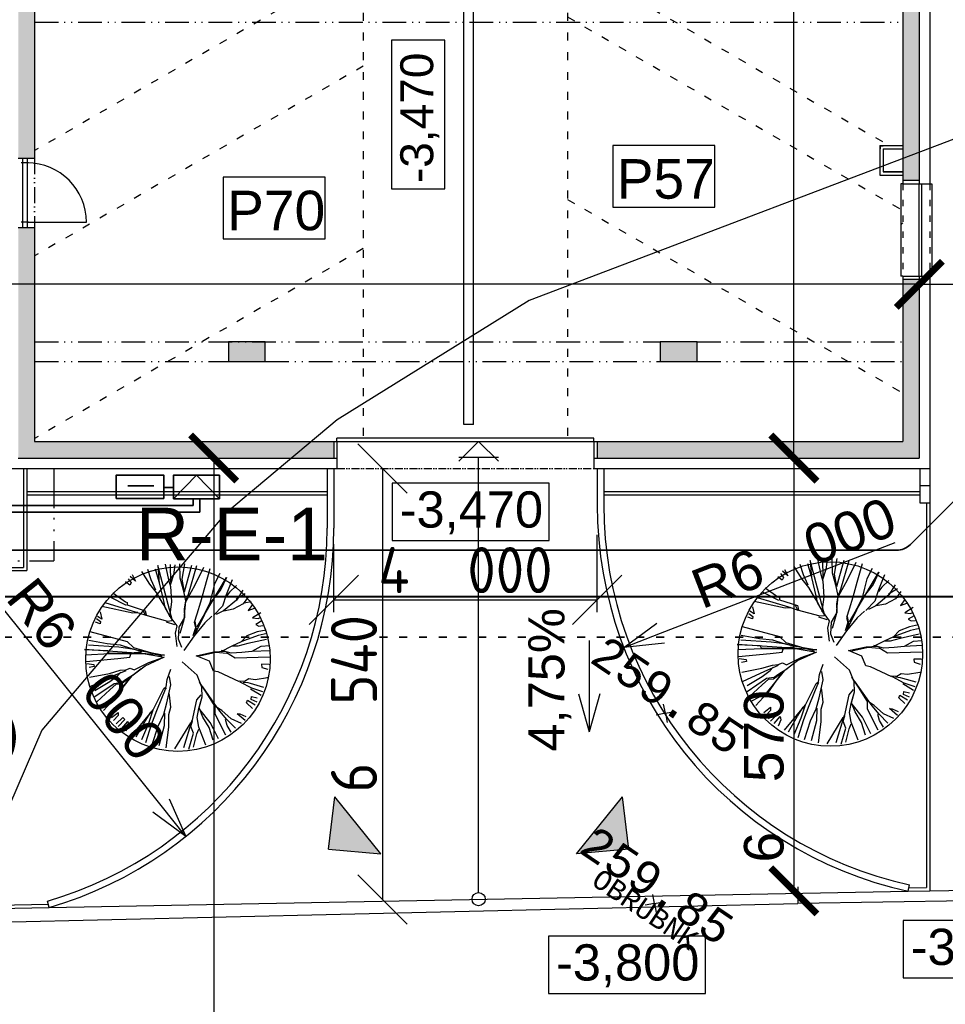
# Model space of a CAD drawing. Extents: x 4743276 to 9726129, y -4307434 to -1665362.
# Tile 72 of 121: x 4868336 to 4882389, y -1842223 to -1827278. Entities that reach past the tile are written whole.
import ezdxf
from ezdxf.enums import TextEntityAlignment as Align

# ---------------------------------------------------------------- set-up
doc = ezdxf.new("R2010")
doc.units = 0
doc.header["$MEASUREMENT"] = 0
doc.linetypes.add('ACAD_ISO03W100', pattern=[30, 12, -18])
doc.linetypes.add('ACAD_ISO12W100', pattern=[22, 12, -3, 0.5, -3, 0.5, -3])
doc.layers.get('0').update_dxf_attribs({"linetype": 'CONTINUOUS'})
doc.layers.get('Defpoints').update_dxf_attribs({"color": 61, "linetype": 'CONTINUOUS'})
for name, color, linetype in [('-_48_-', 76, 'CONTINUOUS'), ('body', 7, 'CONTINUOUS'), ('DVERE', 47, 'CONTINUOUS'), ('HATCH', 7, 'CONTINUOUS'), ('KÓTY', 4, 'CONTINUOUS'), ('MÚRY', 1, 'CONTINUOUS'), ('OKNÁ', 146, 'CONTINUOUS'), ('POZEMOK', 8, 'CONTINUOUS'), ('siete', 6, 'CONTINUOUS'), ('TENKÁ', 7, 'CONTINUOUS'), ('tzb', 55, 'CONTINUOUS'), ('Výšky', 64, 'CONTINUOUS'), ('ZARIADOVACIE', 144, 'CONTINUOUS'), ('šrafy-múry', 8, 'CONTINUOUS')]:
    doc.layers.add(name, color=color, linetype=linetype)
doc.styles.add('ARIAL', font='arial.ttf')
doc.styles.add('MONOTXT', font='MONOTXT', dxfattribs={"height": 0.2})
doc.styles.add('styl1', font='arial.ttf')
doc.styles.add('Style-Arial', font='arial.ttf')
doc.styles.add('STYLE1', font='isocp.shx')
doc.dimstyles.new('STANDARD 200', dxfattribs={"dimtxt": 600, "dimasz": 700, "dimexe": 10, "dimexo": 200, "dimgap": 100, "dimtad": 1, "dimdsep": 46, "dimlunit": 6, "dimtxsty": 'Style-Arial', "dimblk": 'ARCHTICK', "dimblk1": 'OBLIQUE', "dimblk2": 'ARCHTICK', "dimcen": 2.5, "dimse1": 1, "dimse2": 1, "dimadec": 0, "dimazin": 0, "dimtfac": 1, "dimtmove": 1, "dimatfit": 3, "dimldrblk": 'OBLIQUE', "dimfxl": 1, "dimtolj": 1, "dimtzin": 0, "dimarcsym": 0})
doc.dimstyles.new('STANDARD 250', dxfattribs={"dimtxt": 700, "dimasz": 750, "dimexe": 10, "dimexo": 200, "dimgap": 100, "dimtad": 1, "dimdsep": 46, "dimlunit": 6, "dimtxsty": 'STYLE1', "dimblk1": 'OBLIQUE', "dimblk2": 'OBLIQUE', "dimsah": 1, "dimcen": 2.5, "dimse1": 1, "dimse2": 1, "dimadec": 0, "dimazin": 0, "dimtfac": 1, "dimtmove": 1, "dimatfit": 3, "dimldrblk": 'OBLIQUE', "dimfxl": 1, "dimtolj": 1, "dimtzin": 0, "dimarcsym": 0})
doc.dimstyles.new('STANDARD s200', dxfattribs={"dimtxt": 600, "dimasz": 600, "dimexe": 10, "dimexo": 200, "dimgap": 100, "dimtad": 1, "dimdsep": 46, "dimlunit": 6, "dimtxsty": 'Style-Arial', "dimblk": 'OPEN30', "dimcen": 2.5, "dimse1": 1, "dimse2": 1, "dimadec": 0, "dimazin": 0, "dimtfac": 1, "dimtmove": 1, "dimatfit": 3, "dimldrblk": 'OBLIQUE', "dimfxl": 1, "dimtolj": 1, "dimtzin": 0, "dimarcsym": 0})

# ---------------------------------------------------------------- blocks, each defined once
blk = doc.blocks.new('St6d')
at = {"linetype": 'Continuous'}
for p, q in [((-345, 1221), (-319, 1099)), ((-298, 1239), (-272, 1116)), ((-219, 1230), (-163, 974)), ((-131, 1275), (-123, 1149)), ((-65, 1277), (-55, 1029)), ((24, 1273), (35, 803)), ((120, 1266), (118, 1161)), ((160, 1163), (187, 1245)), ((290, 1236), (300, 1241)), ((300, 1241), (328, 1076)), ((-580, 1150), (-510, 1038)), ((-501, 1117), (-516, 1146)), ((-510, 1038), (-501, 1117)), ((-469, 1164), (-422, 1083)), ((-422, 1083), (-400, 1125)), ((-400, 1125), (-408, 1176)), ((-319, 1099), (-266, 959)), ((-272, 1116), (-202, 929)), ((-123, 1149), (-55, 1029)), ((118, 1161), (160, 1163)), ((328, 1076), (316, 990)), ((431, 1190), (380, 1010)), ((492, 1178), (444, 1030)), ((542, 1154), (454, 1011)), ((557, 1026), (574, 1103)), ((631, 1101), (597, 1022)), ((605, 970), (670, 1072)), ((-837, 940), (-762, 817)), ((-798, 984), (-699, 911)), ((-729, 1019), (-711, 923)), ((-690, 1039), (-611, 981)), ((-611, 981), (-641, 1064)), ((-266, 959), (-184, 883)), ((-163, 974), (-125, 839)), ((-55, 1029), (-42, 894)), ((316, 990), (354, 929)), ((444, 1030), (359, 870)), ((371, 981), (364, 910)), ((380, 1010), (371, 981)), ((597, 1022), (557, 1026)), ((641, 958), (605, 970)), ((717, 1040), (641, 958)), ((880, 938), (788, 829)), ((792, 868), (826, 947)), ((-949, 820), (-857, 725)), ((-888, 907), (-752, 822)), ((-752, 822), (-606, 644)), ((-699, 911), (-629, 774)), ((-202, 929), (-190, 893)), ((-184, 883), (-127, 758)), ((-125, 839), (-125, 790)), ((-42, 894), (-31, 751)), ((35, 803), (-35, 687)), ((357, 863), (221, 571)), ((354, 929), (347, 858)), ((788, 829), (792, 868)), ((922, 891), (859, 748)), ((985, 806), (865, 689)), ((-387, 286), (-1059, 684)), ((-1059, 684), (-896, 607)), ((-1025, 763), (-823, 681)), ((-857, 725), (-798, 682)), ((-823, 681), (-667, 631)), ((-629, 774), (-603, 651)), ((-127, 758), (-52, 611)), ((-125, 790), (-125, 766)), ((-31, 751), (-67, 616)), ((-26, 692), (-42, 542)), ((859, 748), (745, 622)), ((865, 689), (752, 595)), ((948, 695), (867, 672)), ((1081, 676), (895, 581)), ((1039, 747), (948, 695)), ((-1112, 595), (-971, 525)), ((-896, 607), (-700, 454)), ((-667, 631), (-543, 509)), ((-606, 644), (-556, 546)), ((-51, 513), (-60, 663)), ((-42, 542), (9, 321)), ((221, 571), (210, 510)), ((752, 595), (657, 528)), ((745, 622), (694, 540)), ((895, 581), (790, 534)), ((1131, 578), (994, 508)), ((-1173, 460), (-919, 386)), ((-971, 525), (-843, 492)), ((-843, 492), (-715, 458)), ((-715, 458), (-567, 386)), ((-533, 489), (-442, 394)), ((2, 274), (-51, 513)), ((77, 454), (2, 274)), ((210, 510), (77, 454)), ((496, 409), (361, 321)), ((657, 528), (424, 366)), ((691, 533), (496, 409)), ((790, 534), (691, 533)), ((906, 463), (730, 324)), ((975, 449), (833, 364)), ((994, 508), (906, 463)), ((1214, 404), (971, 311)), ((1149, 507), (975, 449)), ((-1216, 277), (-826, 167)), ((-1192, 376), (-952, 257)), ((-919, 386), (-724, 331)), ((-724, 331), (-559, 285)), ((-567, 386), (-387, 286)), ((-559, 285), (-448, 249)), ((-550, 388), (-283, 252)), ((-364, 279), (-460, 261)), ((-442, 394), (-268, 248)), ((-283, 252), (-364, 279)), ((268, 286), (87, 83)), ((427, 349), (268, 286)), ((560, 355), (427, 349)), ((602, 284), (531, 340)), ((710, 314), (560, 355)), ((718, 312), (560, 355)), ((893, 222), (602, 284)), ((833, 364), (710, 314)), ((841, 288), (718, 312)), ((971, 311), (841, 288)), ((1060, 283), (996, 312)), ((1242, 239), (1060, 283)), ((-1220, 213), (-1010, 154)), ((-1010, 154), (-860, 113)), ((-952, 257), (-772, 158)), ((-826, 167), (-732, 129)), ((-772, 158), (-730, 136)), ((-448, 249), (-377, 266)), ((-377, 266), (-266, 231)), ((-268, 248), (-68, 109)), ((1248, 107), (876, 219)), ((960, 201), (886, 224)), ((910, 200), (893, 222)), ((1266, -14), (910, 200)), ((1053, 236), (960, 201)), ((1270, 174), (1053, 236)), ((-1244, 115), (-1034, 80)), ((-1241, 48), (-1052, 53)), ((-1052, 53), (-889, 98)), ((-1034, 80), (-887, 105)), ((-889, 98), (-740, 131)), ((-740, 131), (-631, 112)), ((-732, 129), (-597, 117)), ((-631, 112), (-516, 116)), ((-597, 117), (-486, 106)), ((-531, -84), (-402, 13)), ((-516, 116), (-385, 40)), ((-486, 106), (-299, 53)), ((-402, 13), (-303, -11)), ((-385, 40), (-225, 29)), ((-303, -11), (-124, 13)), ((-225, 29), (-112, 74)), ((-1239, -148), (-1028, -102)), ((-1232, -77), (-994, -73)), ((-1228, -13), (-1095, -32)), ((-470, -47), (-1221, -244)), ((-1095, -32), (-955, -78)), ((-1028, -102), (-937, -75)), ((-937, -75), (-728, -61)), ((-728, -61), (-524, -87)), ((-659, -149), (-531, -84)), ((-651, -151), (-470, -47)), ((-551, -421), (-467, -113)), ((-467, -113), (-473, -54)), ((-457, -133), (-421, -21)), ((325, -117), (184, -71)), ((398, -67), (285, -87)), ((426, -133), (325, -117)), ((642, -122), (398, -67)), ((448, -165), (426, -133)), ((455, -143), (436, -128)), ((539, -88), (512, -96)), ((701, -67), (539, -88)), ((793, -162), (642, -122)), ((797, -98), (701, -67)), ((969, -97), (797, -98)), ((1252, -132), (969, -97)), ((-1221, -244), (-978, -225)), ((-1177, -283), (-1005, -233)), ((-1005, -233), (-720, -162)), ((-965, -360), (-852, -266)), ((-852, -266), (-713, -188)), ((-720, -162), (-651, -151)), ((-713, -188), (-659, -149)), ((-7, -156), (-80, -1237)), ((-71, -454), (6, -193)), ((-59, -442), (-7, -156)), ((-27, -444), (18, -181)), ((138, -416), (18, -156)), ((96, -369), (23, -166)), ((737, -308), (448, -165)), ((579, -191), (455, -143)), ((744, -261), (579, -191)), ((934, -331), (744, -261)), ((950, -156), (780, -150)), ((956, -240), (793, -162)), ((1221, -228), (950, -156)), ((1207, -322), (956, -240)), ((-1169, -384), (-1031, -339)), ((-1138, -467), (-965, -360)), ((-1031, -339), (-889, -278)), ((196, -566), (96, -369)), ((866, -415), (737, -308)), ((915, -366), (737, -308)), ((890, -415), (767, -342)), ((1137, -462), (915, -366)), ((1178, -410), (934, -331)), ((-687, -663), (-607, -419)), ((-607, -419), (-554, -404)), ((-539, -409), (-607, -444)), ((-589, -539), (-551, -421)), ((-579, -584), (-582, -517)), ((-582, -517), (-582, -542)), ((-110, -573), (-71, -454)), ((-95, -602), (-56, -459)), ((-92, -595), (-59, -442)), ((-35, -621), (-49, -462)), ((-21, -626), (-27, -444)), ((384, -741), (138, -416)), ((257, -577), (177, -470)), ((1079, -591), (866, -415)), ((1103, -541), (890, -415)), ((-1098, -595), (-1010, -550)), ((-1010, -550), (-1073, -619)), ((-1041, -646), (-987, -606)), ((-953, -626), (-997, -685)), ((-987, -606), (-953, -626)), ((-726, -683), (-719, -661)), ((-719, -963), (-589, -539)), ((-719, -661), (-687, -663)), ((-667, -1005), (-579, -584)), ((-326, -1165), (-188, -662)), ((-188, -662), (-110, -573)), ((-145, -757), (-95, -602)), ((-118, -774), (-92, -595)), ((-31, -909), (-35, -621)), ((21, -624), (-31, -606)), ((-26, -894), (-21, -626)), ((42, -786), (21, -624)), ((169, -622), (196, -566)), ((192, -678), (169, -622)), ((317, -670), (257, -577)), ((581, -838), (277, -592)), ((579, -821), (299, -624)), ((895, -654), (939, -643)), ((991, -734), (895, -654)), ((939, -643), (1025, -680)), ((-848, -856), (-726, -683)), ((-796, -898), (-682, -673)), ((-161, -932), (-145, -757)), ((-144, -1183), (-118, -774)), ((82, -1216), (42, -786)), ((199, -755), (192, -678)), ((242, -900), (199, -755)), ((279, -862), (201, -674)), ((271, -786), (226, -747)), ((351, -894), (271, -786)), ((362, -734), (317, -670)), ((377, -837), (362, -734)), ((387, -808), (384, -741)), ((770, -785), (812, -782)), ((840, -873), (770, -785)), ((812, -782), (881, -846)), ((841, -718), (866, -693)), ((925, -811), (841, -718)), ((866, -693), (960, -781)), ((-208, -1179), (-161, -932)), ((-80, -1237), (-68, -922)), ((-68, -922), (-31, -909)), ((-11, -1226), (-26, -894)), ((294, -1170), (242, -900)), ((419, -1161), (279, -862)), ((473, -1097), (351, -894)), ((554, -1099), (377, -837)), ((464, -898), (387, -808)), ((627, -1074), (464, -898)), ((584, -831), (574, -811)), ((681, -1034), (581, -838)), ((747, -982), (584, -831)), ((-593, -1029), (-495, -1004)), ((-495, -1004), (-531, -1065)), ((-502, -1075), (-460, -1023)), ((-460, -1023), (-428, -1025)), ((-428, -1025), (-450, -1092)), ((109, -1208), (123, -1114)), ((123, -1114), (150, -1107)), ((150, -1107), (161, -1176))]:
    blk.add_line(p, q, dxfattribs=at)
blk = doc.blocks.new('_ArchTick')
at = {"color": 0, "linetype": 'ByBlock', "const_width": 0.15}
blk.add_lwpolyline([(-0.5, -0.5), (0.5, 0.5)], dxfattribs=at)
blk = doc.blocks.new('*D41310')
at = {"layer": 'Defpoints', "color": 0}
for p in [(4821644, -1831294), (4821644, -1833931), (4881994, -1833931)]:
    blk.add_point(p, dxfattribs=at)
at = {"layer": 'ZARIADOVACIE', "color": 0, "lineweight": -2}
blk.add_line((4881994, -1831294), (4821644, -1831294), dxfattribs=at)
at = {"layer": 'ZARIADOVACIE', "color": 0, "linetype": 'ByBlock', "lineweight": -2, "xscale": 700, "yscale": 700, "zscale": 700, "rotation": 180}
blk.add_blockref('_ArchTick', (4821644, -1831294), dxfattribs=at)
at = {"layer": 'ZARIADOVACIE', "color": 0, "linetype": 'ByBlock', "lineweight": -2, "xscale": 700, "yscale": 700, "zscale": 700}
blk.add_blockref('_ArchTick', (4881994, -1831294), dxfattribs=at)
at = {"layer": 'ZARIADOVACIE', "color": 0, "insert": (4845998, -1830787), "char_height": 600, "attachment_point": 5, "style": 'Style-Arial'}
blk.add_mtext('\\A1;60ﾠ350', dxfattribs=at)
blk = doc.blocks.new('_OBLIQUE')
at = {"color": 0, "linetype": 'ByBlock'}
blk.add_line((-0.5, -0.5), (0.5, 0.5), dxfattribs=at)
blk = doc.blocks.new('*D41312')
at = {"layer": 'Defpoints', "color": 0}
for p in [(4880090, -1774681), (4881994, -1774681), (4881994, -1833931)]:
    blk.add_point(p, dxfattribs=at)
at = {"layer": 'ZARIADOVACIE', "color": 0, "lineweight": -2}
blk.add_line((4880090, -1833931), (4880090, -1774681), dxfattribs=at)
at = {"layer": 'ZARIADOVACIE', "color": 0, "linetype": 'ByBlock', "lineweight": -2, "xscale": 700, "yscale": 700, "zscale": 700}
for p, rotation in [((4880090, -1774681), 90), ((4880090, -1833931), 270)]:
    blk.add_blockref('_ArchTick', p, dxfattribs=dict(at, rotation=rotation))
at = {"layer": 'ZARIADOVACIE', "color": 0, "insert": (4879728, -1810263), "char_height": 600, "attachment_point": 5, "rotation": 90, "style": 'Style-Arial'}
blk.add_mtext('\\A1;59ﾠ250', dxfattribs=at)
blk = doc.blocks.new('*D41318')
at = {"layer": 'Defpoints', "color": 0}
for p in [(4900354, -1831294), (4881994, -1833931), (4900354, -1833931)]:
    blk.add_point(p, dxfattribs=at)
at = {"layer": 'ZARIADOVACIE', "color": 0, "lineweight": -2}
blk.add_line((4881994, -1831294), (4900354, -1831294), dxfattribs=at)
at = {"layer": 'ZARIADOVACIE', "color": 0, "linetype": 'ByBlock', "lineweight": -2, "xscale": 700, "yscale": 700, "zscale": 700, "rotation": 180}
blk.add_blockref('_ArchTick', (4881994, -1831294), dxfattribs=at)
at = {"layer": 'ZARIADOVACIE', "color": 0, "linetype": 'ByBlock', "lineweight": -2, "xscale": 700, "yscale": 700, "zscale": 700}
blk.add_blockref('_ArchTick', (4900354, -1831294), dxfattribs=at)
at = {"layer": 'ZARIADOVACIE', "color": 0, "insert": (4894298, -1830862), "char_height": 600, "attachment_point": 5, "style": 'Style-Arial'}
blk.add_mtext('\\A1;18ﾠ360', dxfattribs=at)
blk = doc.blocks.new('*D41326')
at = {"layer": 'Defpoints', "color": 0}
for p in [(4881994, -1833931), (4880090, -1840501), (4881994, -1840501)]:
    blk.add_point(p, dxfattribs=at)
at = {"layer": 'ZARIADOVACIE', "color": 0, "lineweight": -2}
blk.add_line((4880090, -1833931), (4880090, -1840501), dxfattribs=at)
at = {"layer": 'ZARIADOVACIE', "color": 0, "linetype": 'ByBlock', "lineweight": -2, "xscale": 700, "yscale": 700, "zscale": 700}
for p, rotation in [((4880090, -1833931), 90), ((4880090, -1840501), 270)]:
    blk.add_blockref('_ArchTick', p, dxfattribs=dict(at, rotation=rotation))
at = {"layer": 'ZARIADOVACIE', "color": 0, "insert": (4879637, -1838762), "char_height": 600, "attachment_point": 5, "rotation": 90, "style": 'Style-Arial'}
blk.add_mtext('\\A1;6ﾠ570', dxfattribs=at)
blk = doc.blocks.new('*D41327')
at = {"layer": 'Defpoints', "color": 0}
for p in [(4873354, -1833931), (4871282, -1860131), (4873354, -1860131)]:
    blk.add_point(p, dxfattribs=at)
at = {"layer": 'ZARIADOVACIE', "color": 0, "lineweight": -2}
blk.add_line((4871282, -1833931), (4871282, -1860131), dxfattribs=at)
at = {"layer": 'ZARIADOVACIE', "color": 0, "linetype": 'ByBlock', "lineweight": -2, "xscale": 700, "yscale": 700, "zscale": 700}
for p, rotation in [((4871282, -1833931), 90), ((4871282, -1860131), 270)]:
    blk.add_blockref('_ArchTick', p, dxfattribs=dict(at, rotation=rotation))
at = {"layer": 'ZARIADOVACIE', "color": 0, "insert": (4870839, -1849240), "char_height": 600, "attachment_point": 5, "rotation": 90, "style": 'Style-Arial'}
blk.add_mtext('\\A1;26ﾠ200', dxfattribs=at)
blk = doc.blocks.new('*D41334')
at = {"layer": 'Defpoints', "color": 0}
for p in [(4875104, -1834091), (4873846, -1840631), (4875104, -1840631)]:
    blk.add_point(p, dxfattribs=at)
at = {"layer": 'KÓTY', "color": 0, "lineweight": -2}
blk.add_line((4873846, -1834091), (4873846, -1840631), dxfattribs=at)
at = {"layer": 'KÓTY', "color": 0, "linetype": 'ByBlock', "lineweight": -2, "xscale": 750, "yscale": 750, "zscale": 750}
for p, rotation in [((4873846, -1834091), 90), ((4873846, -1840631), 270)]:
    blk.add_blockref('_OBLIQUE', p, dxfattribs=dict(at, rotation=rotation))
at = {"layer": 'KÓTY', "color": 0, "insert": (4873412, -1837661), "char_height": 700, "attachment_point": 5, "rotation": 90, "style": 'STYLE1'}
blk.add_mtext('\\A1;6ﾠ540', dxfattribs=at)
blk = doc.blocks.new('po')
at = {"layer": 'HATCH'}
h = blk.add_hatch(color=256, dxfattribs=at)
h.dxf.hatch_style = 1
h.paths.add_polyline_path([(4879180, -1563421), (4879185, -1563421), (4879185, -1563376), (4879230, -1563376), (4879230, -1563371), (4879180, -1563371)])
h = blk.add_hatch(color=256, dxfattribs=at)
h.dxf.hatch_style = 1
h.paths.add_polyline_path([(4879180, -1563771), (4879185, -1563771), (4879185, -1563816), (4879230, -1563816), (4879230, -1563821), (4879180, -1563821)])
at = {"layer": 'šrafy-múry'}
h = blk.add_hatch(color=256, dxfattribs=at)
h.dxf.hatch_style = 1
h.paths.add_polyline_path([(4866100, -1553646), (4866100, -1554436), (4866100, -1554816), (4866100, -1556566), (4865970, -1556566), (4865970, -1556766), (4866100, -1556766), (4866100, -1559816), (4866100, -1559956), (4866100, -1563566), (4866350, -1563566), (4866350, -1561051), (4866350, -1558936), (4866350, -1554441), (4866350, -1553646)])
h.paths.add_polyline_path([(4866161, -1561826), (4866448, -1561826), (4866448, -1562076), (4866161, -1562076)], flags=9)
h.paths.add_polyline_path([(4866155, -1555821), (4866443, -1555821), (4866443, -1556071), (4866155, -1556071)], flags=9)
h = blk.add_hatch(color=256, dxfattribs=at)
h.dxf.hatch_style = 1
h.paths.add_polyline_path([(4879530, -1562910), (4879530, -1563301), (4879530, -1563381), (4879530, -1563771), (4879530, -1563851), (4879530, -1563906), (4879780, -1563906), (4879780, -1557906), (4879530, -1557906), (4879530, -1560582), (4879530, -1560720), (4879530, -1561051), (4879530, -1561501)])
h = blk.add_hatch(color=256, dxfattribs=at)
h.dxf.hatch_style = 1
h.paths.add_polyline_path([(4866640, -1567866), (4866350, -1567866), (4866350, -1564616), (4866100, -1564616), (4866100, -1566436), (4866100, -1568116), (4866640, -1568116)])
h = blk.add_hatch(color=256, dxfattribs=at)
h.dxf.hatch_style = 1
h.paths.add_polyline_path([(4879530, -1565406), (4879530, -1567866), (4874890, -1567866), (4874890, -1568116), (4879780, -1568116), (4879780, -1565406)])
h = blk.add_hatch(color=256, dxfattribs=at)
h.dxf.hatch_style = 1
h.paths.add_polyline_path([(4869291, -1566351), (4869291, -1566651), (4869851, -1566651), (4869851, -1566351)])
h = blk.add_hatch(color=256, dxfattribs=at)
h.dxf.hatch_style = 1
h.paths.add_polyline_path([(4876406, -1566351), (4875846, -1566351), (4875846, -1566651), (4876406, -1566651)])
h = blk.add_hatch(color=256, dxfattribs=at)
h.dxf.hatch_style = 1
h.paths.add_polyline_path([(4868040, -1568116), (4868040, -1567866), (4866640, -1567866), (4866640, -1568116)])
h = blk.add_hatch(color=256, dxfattribs=at)
h.dxf.hatch_style = 1
h.paths.add_polyline_path([(4870890, -1567866), (4868040, -1567866), (4868040, -1568116), (4870890, -1568116)])
at = {"layer": 'DVERE'}
for p, q in [((4874840, -1567816), (4870940, -1567816)), ((4870940, -1567866), (4870940, -1567816)), ((4874840, -1567866), (4874840, -1567816)), ((4870940, -1567866), (4874840, -1567866))]:
    blk.add_line(p, q, dxfattribs=at)
at = {"layer": 'MÚRY', "color": 7}
for p, q in [((4879530, -1557856), (4879530, -1563956)), ((4879940, -1557856), (4879940, -1563956)), ((4866350, -1558936), (4866350, -1563566)), ((4866100, -1563566), (4866350, -1563566)), ((4879530, -1563771), (4879230, -1563771)), ((4879530, -1563956), (4879940, -1563956)), ((4866100, -1564616), (4866350, -1564616)), ((4866350, -1564616), (4866350, -1567866)), ((4879530, -1565356), (4879530, -1567866)), ((4879530, -1565356), (4879940, -1565356)), ((4879940, -1565356), (4879940, -1568276)), ((4869851, -1566351), (4869291, -1566351)), ((4869291, -1566351), (4869291, -1566651)), ((4869851, -1566651), (4869851, -1566351)), ((4876406, -1566351), (4875846, -1566351)), ((4875846, -1566351), (4875846, -1566651)), ((4876406, -1566651), (4876406, -1566351)), ((4869291, -1566651), (4869851, -1566651)), ((4875846, -1566651), (4876406, -1566651)), ((4866350, -1567866), (4870940, -1567866)), ((4870940, -1567866), (4870940, -1568276)), ((4874840, -1567866), (4879530, -1567866)), ((4874840, -1567866), (4874840, -1568276)), ((4865980, -1568276), (4870940, -1568276)), ((4874840, -1568276), (4879940, -1568276))]:
    blk.add_line(p, q, dxfattribs=at)
at = {"layer": 'OKNÁ', "ltscale": 0.25}
for p, q in [((4866256, -1563636), (4866146, -1563636)), ((4866166, -1563566), (4866166, -1564616)), ((4866236, -1563566), (4866236, -1564616)), ((4866256, -1564536), (4866146, -1564536)), ((4866236, -1564536), (4867136, -1564536))]:
    blk.add_line(p, q, dxfattribs=at)
blk.add_arc((4866236, -1564536), 900, 0, 90, dxfattribs=at)
at = {"layer": 'POZEMOK', "linetype": 'ACAD_ISO03W100', "ltscale": 10}
for p, q in [((4871340, -1533758), (4871340, -1567816)), ((4874440, -1533758), (4874440, -1567816)), ((4871340, -1560569), (4866350, -1563450)), ((4874440, -1560553), (4879321, -1563371)), ((4874440, -1561420), (4879530, -1564359)), ((4871340, -1562167), (4866350, -1565048)), ((4874440, -1564191), (4879530, -1567130)), ((4871340, -1564938), (4866350, -1567819))]:
    blk.add_line(p, q, dxfattribs=at)
at = {"layer": 'POZEMOK', "ltscale": 0.25}
for p, q in [((4879780, -1565356), (4879780, -1563956)), ((4879820, -1565356), (4879820, -1563956))]:
    blk.add_line(p, q, dxfattribs=at)
at = {"layer": 'TENKÁ'}
for p, q in [((4879780, -1557856), (4879780, -1563956)), ((4879180, -1563371), (4879180, -1563821)), ((4879180, -1563371), (4879530, -1563371)), ((4879185, -1563421), (4879180, -1563421)), ((4879185, -1563376), (4879185, -1563421)), ((4879185, -1563376), (4879230, -1563376)), ((4879230, -1563376), (4879230, -1563371)), ((4879230, -1563421), (4879230, -1563771)), ((4879230, -1563421), (4879530, -1563421)), ((4879185, -1563771), (4879180, -1563771)), ((4879185, -1563816), (4879185, -1563771)), ((4879230, -1563771), (4879530, -1563771)), ((4879180, -1563821), (4879530, -1563821)), ((4879230, -1563816), (4879230, -1563821)), ((4879780, -1563906), (4879530, -1563906)), ((4879780, -1565406), (4879530, -1565406)), ((4879780, -1565356), (4879780, -1568116)), ((4870890, -1567866), (4870890, -1568116)), ((4874890, -1567866), (4874890, -1568116)), ((4866100, -1568116), (4870940, -1568116)), ((4874840, -1568116), (4879780, -1568116))]:
    blk.add_line(p, q, dxfattribs=at)
at = {"layer": 'TENKÁ', "linetype": 'ACAD_ISO12W100', "ltscale": 30}
for p, q in [((4866350, -1561501), (4879530, -1561501)), ((4866350, -1561501), (4879530, -1561501)), ((4866350, -1566351), (4875846, -1566351)), ((4876406, -1566351), (4879530, -1566351)), ((4866350, -1566651), (4869291, -1566651)), ((4869851, -1566651), (4875846, -1566651)), ((4876406, -1566651), (4879530, -1566651))]:
    blk.add_line(p, q, dxfattribs=at)
at = {"layer": 'TENKÁ', "linetype": 'ACAD_ISO12W100', "ltscale": 20}
blk.add_line((4866350, -1563566), (4866350, -1564616), dxfattribs=at)
at = {"layer": 'TENKÁ', "ltscale": 0.25}
for p, q in [((4879500, -1563956), (4879500, -1565356)), ((4879530, -1563956), (4879500, -1563956)), ((4879940, -1563956), (4879970, -1563956)), ((4879970, -1563956), (4879970, -1565356)), ((4879501, -1564579), (4879530, -1564546)), ((4879530, -1565356), (4879500, -1565356)), ((4879940, -1565356), (4879970, -1565356))]:
    blk.add_line(p, q, dxfattribs=at)
at = {"layer": 'TENKÁ', "linetype": 'ACAD_ISO03W100', "ltscale": 8}
for p, q in [((4879530, -1563956), (4879530, -1565356)), ((4879940, -1563956), (4879940, -1565356))]:
    blk.add_line(p, q, dxfattribs=at)
at = {"layer": 'TENKÁ', "linetype": 'ACAD_ISO12W100', "ltscale": 50}
for p in [(4866640, -1568276), (4817870, -1569676)]:
    blk.add_line(p, (4866640, -1569676), dxfattribs=at)
at = {"layer": 'TENKÁ', "linetype": 'ACAD_ISO12W100', "ltscale": 10}
blk.add_line((4870940, -1568276), (4874840, -1568276), dxfattribs=at)
at = {"layer": 'TENKÁ'}
blk.add_lwpolyline([(4871769, -1561775), (4871769, -1564030), (4872577, -1564030), (4872577, -1561775)], close=True, dxfattribs=at)
at = {"layer": 'tzb'}
for p, q in [((4872865, -1567606), (4872865, -1535606)), ((4873015, -1567606), (4873015, -1535606)), ((4873015, -1567606), (4872865, -1567606))]:
    blk.add_line(p, q, dxfattribs=at)
at = {"layer": 'ZARIADOVACIE', "ltscale": 0.25}
for points in [[(4876678, -1563373), (4875129, -1563373), (4875129, -1564309), (4876678, -1564309)], [(4870763, -1563852), (4869214, -1563852), (4869214, -1564789), (4870763, -1564789)]]:
    blk.add_lwpolyline(points, close=True, dxfattribs=at)
at = {"layer": 'TENKÁ', "ltscale": 0.25, "style": 'ARIAL'}
blk.add_text('-3,470', height=500, rotation=90, dxfattribs=at).set_placement((4872401, -1563943))
at = {"layer": 'ZARIADOVACIE', "ltscale": 0.25, "style": 'Style-Arial'}
for s, p in [('P57', (4875186, -1564180)), ('P70', (4869271, -1564659))]:
    blk.add_text(s, height=600, dxfattribs=at).set_placement(p)
blk = doc.blocks.new('*D42111')
at = {"layer": 'Defpoints', "color": 0}
for p in [(4873104, -1835427), (4877104, -1835427), (4877104, -1836082)]:
    blk.add_point(p, dxfattribs=at)
at = {"layer": 'KÓTY', "color": 0, "lineweight": -2}
blk.add_line((4873104, -1836082), (4877104, -1836082), dxfattribs=at)
at = {"layer": 'KÓTY', "color": 0, "linetype": 'ByBlock', "lineweight": -2, "xscale": 750, "yscale": 750, "zscale": 750, "rotation": 180}
blk.add_blockref('_OBLIQUE', (4873104, -1836082), dxfattribs=at)
at = {"layer": 'KÓTY', "color": 0, "linetype": 'ByBlock', "lineweight": -2, "xscale": 750, "yscale": 750, "zscale": 750}
blk.add_blockref('_OBLIQUE', (4877104, -1836082), dxfattribs=at)
at = {"layer": 'KÓTY', "color": 0, "insert": (4875104, -1835632), "char_height": 700, "attachment_point": 5, "style": 'STYLE1'}
blk.add_mtext('\\A1;4ﾠ000', dxfattribs=at)
blk = doc.blocks.new('*D42114')
at = {"layer": 'Defpoints', "color": 0}
for p in [(4865944, -1838966), (4867444, -1838966), (4867444, -1838966)]:
    blk.add_point(p, dxfattribs=at)
at = {"layer": 'KÓTY', "color": 0, "lineweight": -2}
blk.add_line((4865944, -1838966), (4867444, -1838966), dxfattribs=at)
at = {"layer": 'KÓTY', "color": 0, "linetype": 'ByBlock', "lineweight": -2, "xscale": 750, "yscale": 750, "zscale": 750, "rotation": 180}
blk.add_blockref('_OBLIQUE', (4865944, -1838966), dxfattribs=at)
at = {"layer": 'KÓTY', "color": 0, "linetype": 'ByBlock', "lineweight": -2, "xscale": 750, "yscale": 750, "zscale": 750}
blk.add_blockref('_OBLIQUE', (4867444, -1838966), dxfattribs=at)
at = {"layer": 'KÓTY', "color": 0, "insert": (4867068, -1838173), "char_height": 700, "attachment_point": 5, "style": 'STYLE1'}
blk.add_mtext('\\A1;1ﾠ500', dxfattribs=at)
blk = doc.blocks.new('_Open30')
at = {"color": 0, "linetype": 'ByBlock', "lineweight": -2, "transparency": 16777216}
for p, q in [((-1, 0.2679), (0, 0)), ((0, 0), (-1, -0.2679)), ((0, 0), (-1, 0))]:
    blk.add_line(p, q, dxfattribs=at)
blk = doc.blocks.new('*D42118')
at = {"layer": 'Defpoints', "color": 0}
for p in [(4867104, -1834994), (4870858, -1839674)]:
    blk.add_point(p, dxfattribs=at)
at = {"layer": 'KÓTY', "color": 0, "lineweight": -2}
blk.add_line((4870483, -1839206), (4868096, -1836230), dxfattribs=at)
at = {"layer": 'KÓTY', "color": 0, "linetype": 'ByBlock', "lineweight": -2, "xscale": 600, "yscale": 600, "zscale": 600, "rotation": 308.7343241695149}
blk.add_blockref('_Open30', (4870858, -1839674), dxfattribs=at)
at = {"layer": 'KÓTY', "color": 0, "insert": (4869346, -1837139), "char_height": 600, "attachment_point": 5, "rotation": 308.7343, "style": 'Style-Arial'}
blk.add_mtext('\\A1;R6ﾠ000', dxfattribs=at)
blk = doc.blocks.new('*D42119')
at = {"layer": 'Defpoints', "color": 0}
for p in [(4883104, -1834643), (4877507, -1836805)]:
    blk.add_point(p, dxfattribs=at)
at = {"layer": 'KÓTY', "color": 0, "lineweight": -2}
blk.add_line((4878067, -1836589), (4881625, -1835214), dxfattribs=at)
at = {"layer": 'KÓTY', "color": 0, "linetype": 'ByBlock', "lineweight": -2, "xscale": 600, "yscale": 600, "zscale": 600, "rotation": 201.1200858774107}
blk.add_blockref('_Open30', (4877507, -1836805), dxfattribs=at)
at = {"layer": 'KÓTY', "color": 0, "insert": (4880088, -1835373), "char_height": 600, "attachment_point": 5, "rotation": 21.1201, "style": 'Style-Arial'}
blk.add_mtext('\\A1;R6ﾠ000', dxfattribs=at)

msp = doc.modelspace()

# ---------------------------------------------------------------- hatches: boundary and pattern name
at = {"layer": 'TENKÁ', "ltscale": 0.25}
h = msp.add_hatch(color=256, dxfattribs=at)
h.dxf.hatch_style = 1
h.paths.add_polyline_path([(4873121.307, -1839075.663), (4873819.723, -1839936.118), (4873023.919, -1839868.384)])
h = msp.add_hatch(color=256, dxfattribs=at)
h.dxf.hatch_style = 1
h.paths.add_polyline_path([(4877486.291, -1839075.663), (4876787.874, -1839936.118), (4877583.678, -1839868.384)])

# ---------------------------------------------------------------- linework, layer by layer
at = {"layer": 'body', "color": 1, "linetype": 'Continuous'}
for p, q in [((4878139.514, -1837805.917), (4878112.529, -1837667.094)), ((4878139.514, -1837805.917), (4878000.691, -1837832.902)), ((4878139.514, -1837805.917), (4878278.337, -1837778.933)), ((4878139.514, -1837805.917), (4878166.498, -1837944.74)), ((4877973.019, -1840692.273), (4877946.035, -1840553.45)), ((4877973.019, -1840692.273), (4877834.196, -1840719.258)), ((4877973.019, -1840692.273), (4878111.843, -1840665.289)), ((4877973.019, -1840692.273), (4878000.004, -1840831.096))]:
    msp.add_line(p, q, dxfattribs=at)
at = {"layer": 'Defpoints', "color": 72}
for centre in [(4870739.588, -1836983.559), (4880643.129, -1836906.449)]:
    msp.add_circle(centre, 1400, dxfattribs=at)
at = {"layer": 'KÓTY'}
for p, q in [((4873103.799, -1836270.5), (4873103.799, -1835241)), ((4877103.799, -1836270.5), (4877103.799, -1835241)), ((4876981.5, -1836701), (4876981.5, -1838088)), ((4876821, -1837511.5), (4876981.5, -1838088)), ((4877142, -1837511.5), (4876981.5, -1838088))]:
    msp.add_line(p, q, dxfattribs=at)
for points in [[(4876376.2, -1834313.21), (4873989.673, -1834313.21), (4873989.673, -1835181.71), (4876376.2, -1835181.71)], [(4884134.026, -1840951.5), (4881747.5, -1840951.5), (4881747.5, -1841820), (4884134.026, -1841820)], [(4878749, -1841188), (4876362.474, -1841188), (4876362.474, -1842056.5), (4878749, -1842056.5)]]:
    msp.add_lwpolyline(points, close=True, dxfattribs=at)
at = {"layer": 'POZEMOK'}
for p, q in [((4875003.799, -1833980.548), (4875303.799, -1833680.548)), ((4875303.799, -1833680.548), (4875603.799, -1833980.548)), ((4875603.799, -1833920.548), (4875003.799, -1833920.548)), ((4875303.799, -1840527.534), (4875303.799, -1833920.548)), ((4882153.799, -1840499.161), (4900909.18, -1840142.965)), ((4871434.128, -1840702.746), (4881825.783, -1840505.391)), ((4868785.939, -1840753.039), (4871434.128, -1840702.746))]:
    msp.add_line(p, q, dxfattribs=at)
msp.add_circle((4875303.799, -1840627.534), 100, dxfattribs=at)
at = {"layer": 'siete', "color": 55, "lineweight": 35, "ltscale": 0.8}
for p, q in [((4886491.667, -1830609.516), (4881858.502, -1835242.68)), ((4821568.063, -1835330.548), (4881646.37, -1835330.548))]:
    msp.add_line(p, q, dxfattribs=at)
at = {"layer": 'siete', "lineweight": 35}
for p, q in [((4870673.325, -1834550.39), (4871021.443, -1834190.917)), ((4871021.443, -1834190.917), (4871368.798, -1834551.128)), ((4870370.73, -1834355.35), (4869976.406, -1834355.35)), ((4870673.507, -1834378.76), (4870522.497, -1834378.76)), ((4870971.061, -1834550.759), (4870971.061, -1834650.759)), ((4871071.061, -1834550.706), (4871071.061, -1834750.759)), ((4870971.061, -1834650.759), (4862600.921, -1834650.759)), ((4871071.061, -1834750.759), (4840723.588, -1834750.759))]:
    msp.add_line(p, q, dxfattribs=at)
at = {"layer": 'siete', "color": 30}
msp.add_line((4877103.799, -1836082.5), (4877103.799, -1835095), dxfattribs=at)
at = {"layer": 'siete', "color": 5, "lineweight": 40, "ltscale": 50}
msp.add_line((4821943.799, -1836030.548), (4886791.965, -1836030.548), dxfattribs=at)
at = {"layer": 'siete', "linetype": 'ACAD_ISO03W100', "lineweight": 35, "ltscale": 10}
msp.add_line((4840499.38, -1836648.273), (4882741.028, -1836648.273), dxfattribs=at)
at = {"layer": 'siete', "lineweight": 35}
for points in [[(4869801.315, -1834542.975), (4870522.504, -1834542.975), (4870522.504, -1834190.548), (4869801.315, -1834190.548)], [(4871368.798, -1834551.128), (4871369.179, -1834191.286), (4870673.707, -1834190.548), (4870673.325, -1834550.39)]]:
    msp.add_lwpolyline(points, close=True, dxfattribs=at)
at = {"layer": 'siete', "color": 55, "lineweight": 35, "ltscale": 0.8}
msp.add_arc((4881646.37, -1835030.548), 300, 270, 315, dxfattribs=at)
at = {"layer": 'TENKÁ'}
for p, q in [((4868393.799, -1834090.548), (4868393.799, -1835590.548)), ((4868443.799, -1834090.548), (4868443.799, -1835640.548)), ((4873003.799, -1834090.548), (4873003.799, -1834993.664)), ((4873103.799, -1834090.548), (4873103.799, -1834993.664)), ((4877103.799, -1834090.548), (4877103.799, -1834643.081)), ((4877203.799, -1834090.548), (4877203.799, -1834643.081)), ((4882003.799, -1834090.548), (4882003.799, -1834610.548)), ((4882153.799, -1834090.548), (4882153.799, -1840499.161)), ((4882003.799, -1834350.548), (4882153.799, -1834350.548)), ((4868443.799, -1834440.548), (4873003.799, -1834440.548)), ((4868443.799, -1834490.548), (4873003.799, -1834490.548)), ((4877203.799, -1834440.548), (4882003.799, -1834440.548)), ((4877203.799, -1834490.548), (4882003.799, -1834490.548)), ((4882003.799, -1834610.548), (4882153.799, -1834610.548)), ((4882103.799, -1834610.548), (4882103.799, -1840450.102)), ((4867443.799, -1835590.548), (4868393.799, -1835590.548)), ((4867493.799, -1835640.548), (4868443.799, -1835640.548)), ((4881825.783, -1840505.391), (4881847.084, -1840407.685)), ((4880147.405, -1840440.689), (4880151.369, -1840690.657)), ((4881825.783, -1840505.391), (4882153.799, -1840499.161)), ((4881836.731, -1840455.174), (4882103.799, -1840450.102)), ((4867493.799, -1840727.57), (4868771.413, -1840703.306)), ((4868785.939, -1840753.039), (4868757.903, -1840657.05)), ((4884751.369, -1840617.707), (4880151.369, -1840690.657)), ((4867443.799, -1840778.529), (4868785.939, -1840753.039))]:
    msp.add_line(p, q, dxfattribs=at)
at = {"layer": 'TENKÁ', "ltscale": 0.25}
for p, q in [((4873023.919, -1839868.384), (4873121.307, -1839075.663)), ((4873819.723, -1839936.118), (4873121.307, -1839075.663)), ((4876787.874, -1839936.118), (4877486.291, -1839075.663)), ((4877583.678, -1839868.384), (4877486.291, -1839075.663)), ((4873023.919, -1839868.384), (4873819.723, -1839936.118)), ((4877583.678, -1839868.384), (4876787.874, -1839936.118))]:
    msp.add_line(p, q, dxfattribs=at)
at = {"layer": 'TENKÁ', "color": 7, "linetype": 'Continuous'}
msp.add_line((4867271.399, -1840991.323), (4880151.369, -1840690.657), dxfattribs=at)
at = {"layer": 'TENKÁ'}
for centre, radius, start, end in [((4883103.799, -1834643.081), 6000, 180, 257.7016311), ((4883103.799, -1834643.081), 5900, 180, 257.7016311), ((4867103.799, -1834993.664), 5900, 286.2814952, 0), ((4867103.799, -1834993.664), 6000, 286.2814952, 0)]:
    msp.add_arc(centre, radius, start, end, dxfattribs=at)
at = {"layer": 'Výšky', "color": 1, "linetype": 'Continuous'}
msp.add_lwpolyline([(4888586.458, -1809121.882), (4887572.627, -1813344.939), (4887386.89, -1820301.363), (4887069.165, -1825559.666), (4886852.881, -1826315.252), (4885801.104, -1827507.599), (4883424.965, -1828746.722), (4876069.129, -1831538.717), (4873156.655, -1833351.77), (4871461.12, -1834773.008), (4868670.356, -1838063.945), (4867672.435, -1840371.403), (4867570.113, -1840982.693), (4866832.383, -1842920.777), (4865903.153, -1845462.917), (4866149.873, -1846605.854), (4867277.64, -1846956.428), (4867811.898, -1847147.919), (4869396.719, -1848682.495), (4876549.811, -1849120.301)], dxfattribs=at)

# ---------------------------------------------------------------- block references
at = {"layer": '-_48_-', "color": 72, "xscale": 1.12, "yscale": 1.12, "zscale": 1.12, "rotation": 270}
for p in [(4880611.768, -1836851.722), (4870708.227, -1836928.832)]:
    msp.add_blockref('St6d', p, dxfattribs=at)
at = {"layer": 'TENKÁ'}
msp.add_blockref('po', (2213.299, -265814.857), dxfattribs=at)

# ---------------------------------------------------------------- texts
at = {"color": 2, "linetype": 'Continuous', "style": 'MONOTXT'}
msp.add_text('OBRUBNK', height=300, rotation=326, dxfattribs=at).set_placement((4877918.303, -1840655.367), align=Align.TOP_CENTER)
at = {"layer": 'KÓTY', "style": 'ARIAL'}
for s, p in [('-3,470', (4874104.382, -1834987.126)), ('-3,850', (4881862.209, -1841625.416)), ('-3,800', (4876477.183, -1841861.916))]:
    msp.add_text(s, height=550, dxfattribs=at).set_placement(p)
at = {"layer": 'KÓTY', "style": 'Style-Arial'}
msp.add_text('4,75%', height=550, rotation=90, dxfattribs=at).set_placement((4876057.304, -1837297.91), align=Align.TOP_CENTER)
at = {"layer": 'siete', "lineweight": 35, "ltscale": 0.25, "style": 'styl1'}
msp.add_text('R-E-1', height=800, dxfattribs=at).set_placement((4870100.201, -1835485.67))
at = {"layer": 'Výšky', "linetype": 'Continuous', "style": 'MONOTXT'}
for p in [(4878041.687, -1837739.932), (4877875.193, -1840626.289)]:
    msp.add_text('259.85', height=500, rotation=326, dxfattribs=at).set_placement(p, align=Align.CENTER)

# ---------------------------------------------------------------- dimensions: what is measured, and where the dimension line sits
at = {"layer": 'KÓTY'}
dim = msp.add_linear_dim(base=(4873845.5, -1840630.548), p1=(4875103.799, -1834090.548), p2=(4875103.799, -1840630.548), angle=90, dimstyle='STANDARD 250', override={"dimtxsty": 'STYLE1', "dimldrblk": 'OBLIQUE'}, dxfattribs=at)
dim.commit()
dim.dimension.update_dxf_attribs({"geometry": '*D41334', "text_midpoint": (4873862, -1837661), "dimtype": 160})
for center, mpoint, picture, middle in [((4883103.799, -1834643.081), (4877506.835, -1836805.024), '*D42119', (4880233.923, -1835751.63)), ((4867103.799, -1834993.664), (4870858.059, -1839673.998), '*D42118', (4869028.818, -1837393.532))]:
    dim = msp.add_radius_dim(center=center, mpoint=mpoint, dimstyle='STANDARD s200', override={"dimtxsty": 'Style-Arial', "dimldrblk": 'OBLIQUE'}, dxfattribs=at)
    dim.commit()
    dim.dimension.update_dxf_attribs({"geometry": picture, "text_midpoint": middle, "dimtype": 164})
dim = msp.add_linear_dim(base=(4877103.799, -1836082.5), p1=(4873103.799, -1835426.548), p2=(4877103.799, -1835426.548), dimstyle='STANDARD 250', override={"dimtxsty": 'STYLE1', "dimldrblk": 'OBLIQUE'}, dxfattribs=at)
dim.commit()
dim.dimension.update_dxf_attribs({"geometry": '*D42111', "text_midpoint": (4875103.799, -1835632.261)})
dim = msp.add_linear_dim(base=(4867443.799, -1838965.5), p1=(4865943.799, -1838965.5), p2=(4867443.799, -1838965.5), dimstyle='STANDARD 250', override={"dimtxsty": 'STYLE1', "dimldrblk": 'OBLIQUE'}, dxfattribs=at)
dim.commit()
dim.dimension.update_dxf_attribs({"geometry": '*D42114', "text_midpoint": (4867068.5, -1838623.5), "dimtype": 160})
at = {"layer": 'ZARIADOVACIE', "color": 7}
for base, p1, p2, angle, picture, middle in [((4880089.5, -1774680.548), (4881993.799, -1833930.548), (4881993.799, -1774680.548), 270, '*D41312', (4880134, -1810263)), ((4871282.5, -1860130.548), (4873353.799, -1833930.548), (4873353.799, -1860130.548), 90, '*D41327', (4871245.5, -1849240)), ((4880089.5, -1840500.548), (4881993.799, -1833930.548), (4881993.799, -1840500.548), 90, '*D41326', (4880043.5, -1838762.5))]:
    dim = msp.add_linear_dim(base=base, p1=p1, p2=p2, angle=angle, dimstyle='STANDARD 200', override={"dimtxsty": 'Style-Arial', "dimldrblk": 'OBLIQUE'}, dxfattribs=at)
    dim.commit()
    dim.dimension.update_dxf_attribs({"geometry": picture, "text_midpoint": middle, "dimtype": 160})
for base, p2, picture, middle in [((4821643.799, -1831294.5), (4821643.799, -1833930.548), '*D41310', (4845998.5, -1831193.5)), ((4900353.799, -1831294.5), (4900353.799, -1833930.548), '*D41318', (4894298, -1831269))]:
    dim = msp.add_linear_dim(base=base, p1=(4881993.799, -1833930.548), p2=p2, dimstyle='STANDARD 200', override={"dimtxsty": 'Style-Arial', "dimldrblk": 'OBLIQUE'}, dxfattribs=at)
    dim.commit()
    dim.dimension.update_dxf_attribs({"geometry": picture, "text_midpoint": middle, "dimtype": 160})

doc.saveas('drawing.dxf')
